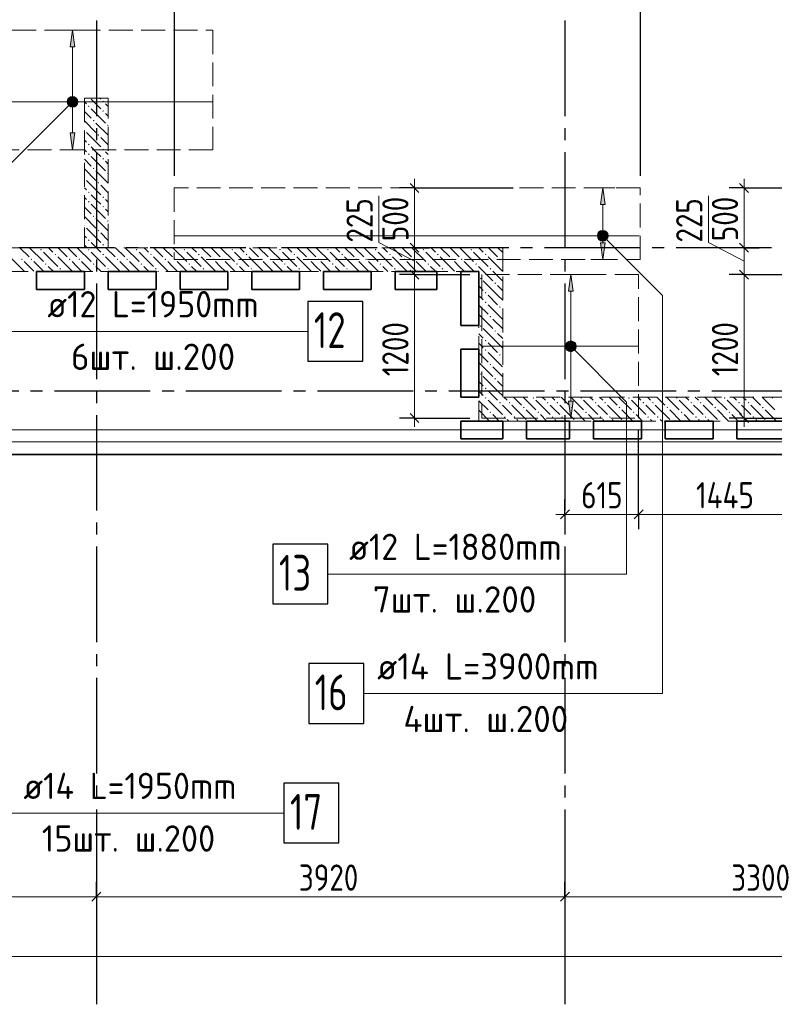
# Model space of a CAD drawing. Header units: millimetres. Extents: x 0 to 64958, y 0 to 42000.
# Tile 24 of 33: x 38119 to 44433, y 15270 to 23507. Entities that reach past the tile are written whole.
import ezdxf

# ---------------------------------------------------------------- set-up
doc = ezdxf.new("R2010")
doc.units = ezdxf.units.MM
doc.linetypes.add('______2', pattern=[270, 200, -70])
doc.linetypes.add('______5', pattern=[1100, 800, -100, 100, -100])
for name, color, linetype, lineweight in [('Standard', 7, 'Continuous', 25), ('ДОП Верх по Х', 7, 'Continuous', 25), ('Оси', 40, '______5', 18), ('Позиционная метка номер позиции', 7, 'Continuous', 13), ('Примечания', 7, 'Continuous', 25)]:
    doc.layers.add(name, color=color, linetype=linetype, lineweight=lineweight)
doc.layers.add('ЖБ Перекрытие верхний уровень', color=7, linetype='Continuous', lineweight=25, true_color=0xe0e0ff)
doc.layers.add('ЖБ Стена верхний уровень', color=7, linetype='Continuous', lineweight=25, true_color=0x006e00)
doc.styles.add('GOST 2.304-81', font='txt')
doc.styles.add('ISOCPEUR', font='txt')

msp = doc.modelspace()

# ---------------------------------------------------------------- hatches: boundary and pattern name
at = {"layer": 'ДОП Верх по Х', "linetype": 'Continuous', "lineweight": 13, "transparency": 33554687}
for points in [[(38580, 23280), (38560, 23420), (38540, 23280)], [(38522.5, 22820), (38597.5, 22820), (38592.2, 22838.8)], [(38522.5, 22820), (38592.2, 22838.8), (38527.7, 22838.8)], [(38527.7, 22801.2), (38597.5, 22820), (38522.5, 22820)], [(38527.7, 22838.8), (38592.2, 22838.8), (38578.7, 22852.3)], [(38527.7, 22838.8), (38578.7, 22852.3), (38541.2, 22852.3)], [(38527.7, 22801.2), (38592.2, 22801.2), (38597.5, 22820)], [(38541.2, 22852.3), (38578.7, 22852.3), (38560, 22857.5)], [(38541.2, 22787.7), (38592.2, 22801.2), (38527.7, 22801.2)], [(38541.2, 22787.7), (38578.7, 22787.7), (38592.2, 22801.2)], [(38578.7, 22787.7), (38541.2, 22787.7), (38560, 22782.5)], [(43017, 21960), (42997, 22100), (42977, 21960)], [(42959.5, 21700), (43034.5, 21700), (43029.2, 21718.8)], [(42959.5, 21700), (43029.2, 21718.8), (42964.7, 21718.8)], [(42964.7, 21681.2), (43034.5, 21700), (42959.5, 21700)], [(42964.7, 21718.8), (43029.2, 21718.8), (43015.7, 21732.3)], [(42964.7, 21718.8), (43015.7, 21732.3), (42978.2, 21732.3)], [(42964.7, 21681.2), (43029.2, 21681.2), (43034.5, 21700)], [(42978.2, 21667.7), (43029.2, 21681.2), (42964.7, 21681.2)], [(42978.2, 21732.3), (43015.7, 21732.3), (42997, 21737.5)], [(42978.2, 21667.7), (43015.7, 21667.7), (43029.2, 21681.2)], [(43015.7, 21667.7), (42978.2, 21667.7), (42997, 21662.5)], [(42750.3, 21235), (42730.3, 21375), (42710.3, 21235)], [(42692.8, 20775), (42767.8, 20775), (42762.6, 20793.8)], [(42692.8, 20775), (42762.6, 20793.8), (42698.1, 20793.8)], [(42698.1, 20756.2), (42767.8, 20775), (42692.8, 20775)], [(42698.1, 20793.8), (42762.6, 20793.8), (42749.1, 20807.3)], [(42698.1, 20793.8), (42749.1, 20807.3), (42711.5, 20807.3)], [(42698.1, 20756.2), (42762.6, 20756.2), (42767.8, 20775)], [(42711.5, 20807.3), (42749.1, 20807.3), (42730.3, 20812.5)], [(42711.5, 20742.7), (42762.6, 20756.2), (42698.1, 20756.2)], [(42711.5, 20742.7), (42749.1, 20742.7), (42762.6, 20756.2)], [(42749.1, 20742.7), (42711.5, 20742.7), (42730.3, 20737.5)]]:
    msp.add_hatch(color=7, dxfattribs=at).paths.add_polyline_path(points)
for points in [[(38580, 22560), (38560, 22420), (38540, 22560)], [(43017, 21640), (42997, 21500), (42977, 21640)], [(42750.3, 20315), (42730.3, 20175), (42710.3, 20315)]]:
    msp.add_hatch(color=7, dxfattribs=at).paths.add_polyline_path(points, flags=16)
at = {"layer": 'ЖБ Стена верхний уровень', "linetype": 'Continuous', "lineweight": 18, "transparency": 33554687}
for points in [[(38810.4, 22823.1), (38816.9, 22829.6), (38823.4, 22823.1), (38816.9, 22816.6)], [(38690.5, 22783.1), (38696.9, 22789.6), (38703.4, 22783.1), (38696.9, 22776.6)], [(38810.4, 22743.1), (38816.9, 22749.6), (38823.4, 22743.1), (38816.9, 22736.6)], [(38730.5, 22663.1), (38737, 22669.6), (38743.5, 22663.1), (38737, 22656.6)], [(38660, 22586.6), (38663.5, 22583.1), (38660, 22579.7)], [(38850.5, 22623.1), (38857, 22629.6), (38860, 22626.6), (38860, 22619.7), (38857, 22616.6)], [(38770.5, 22543.1), (38777, 22549.6), (38783.4, 22543.1), (38777, 22536.6)], [(38690.5, 22463.1), (38696.9, 22469.6), (38703.4, 22463.1), (38696.9, 22456.6)], [(38810.4, 22423.1), (38816.9, 22429.6), (38823.4, 22423.1), (38816.9, 22416.6)], [(38690.5, 22383.1), (38696.9, 22389.6), (38703.4, 22383.1), (38696.9, 22376.6)], [(38810.4, 22343.1), (38816.9, 22349.6), (38823.4, 22343.1), (38816.9, 22336.6)], [(38730.5, 22263.1), (38737, 22269.6), (38743.5, 22263.1), (38737, 22256.6)], [(38660, 22186.6), (38663.5, 22183.1), (38660, 22179.7)], [(38850.5, 22223.1), (38857, 22229.6), (38860, 22226.6), (38860, 22219.7), (38857, 22216.6)], [(38770.5, 22143.1), (38777, 22149.6), (38783.4, 22143.1), (38777, 22136.6)], [(38690.5, 22063.1), (38696.9, 22069.6), (38703.4, 22063.1), (38696.9, 22056.6)], [(38810.4, 22023.1), (38816.9, 22029.6), (38823.4, 22023.1), (38816.9, 22016.6)], [(38690.5, 21983.1), (38696.9, 21989.6), (38703.4, 21983.1), (38696.9, 21976.6)], [(38810.4, 21943.1), (38816.9, 21949.6), (38823.4, 21943.1), (38816.9, 21936.6)], [(38730.5, 21863.1), (38737, 21869.6), (38743.5, 21863.1), (38737, 21856.6)], [(38850.5, 21823.1), (38857, 21829.6), (38860, 21826.6), (38860, 21819.7), (38857, 21816.6)], [(38660, 21786.6), (38663.5, 21783.1), (38660, 21779.7)], [(38770.5, 21743.1), (38777, 21749.6), (38783.4, 21743.1), (38777, 21736.6)], [(38690.5, 21663.1), (38696.9, 21669.6), (38703.4, 21663.1), (38696.9, 21656.6)], [(38290.5, 21583.1), (38296.9, 21589.6), (38303.4, 21583.1), (38296.9, 21576.6)], [(38690.5, 21583.1), (38696.9, 21589.6), (38703.4, 21583.1), (38696.9, 21576.6)], [(38810.4, 21623.1), (38816.9, 21629.6), (38823.4, 21623.1), (38816.9, 21616.6)], [(39090.5, 21583.1), (39096.9, 21589.6), (39103.4, 21583.1), (39096.9, 21576.6)], [(39490.5, 21583.1), (39496.9, 21589.6), (39503.4, 21583.1), (39496.9, 21576.6)], [(39890.5, 21583.1), (39896.9, 21589.6), (39903.4, 21583.1), (39896.9, 21576.6)], [(40290.5, 21583.1), (40296.9, 21589.6), (40303.4, 21583.1), (40296.9, 21576.6)], [(40690.5, 21583.1), (40696.9, 21589.6), (40703.4, 21583.1), (40696.9, 21576.6)], [(41090.5, 21583.1), (41096.9, 21589.6), (41103.4, 21583.1), (41096.9, 21576.6)], [(41490.5, 21583.1), (41496.9, 21589.6), (41503.4, 21583.1), (41496.9, 21576.6)], [(41890.5, 21583.1), (41896.9, 21589.6), (41903.4, 21583.1), (41896.9, 21576.6)], [(38130.5, 21503.1), (38137, 21509.6), (38143.5, 21503.1), (38137, 21496.6)], [(38210.4, 21503.1), (38216.9, 21509.6), (38223.4, 21503.1), (38216.9, 21496.6)], [(38410.4, 21543.1), (38416.9, 21549.6), (38423.4, 21543.1), (38416.9, 21536.6)], [(38530.5, 21503.1), (38537, 21509.6), (38543.5, 21503.1), (38537, 21496.6)], [(38610.4, 21503.1), (38616.9, 21509.6), (38623.4, 21503.1), (38616.9, 21496.6)], [(38810.4, 21543.1), (38816.9, 21549.6), (38823.4, 21543.1), (38816.9, 21536.6)], [(38930.5, 21503.1), (38937, 21509.6), (38943.5, 21503.1), (38937, 21496.6)], [(39010.4, 21503.1), (39016.9, 21509.6), (39023.4, 21503.1), (39016.9, 21496.6)], [(39210.4, 21543.1), (39216.9, 21549.6), (39223.4, 21543.1), (39216.9, 21536.6)], [(39330.5, 21503.1), (39337, 21509.6), (39343.5, 21503.1), (39337, 21496.6)], [(39410.4, 21503.1), (39416.9, 21509.6), (39423.4, 21503.1), (39416.9, 21496.6)], [(39610.4, 21543.1), (39616.9, 21549.6), (39623.4, 21543.1), (39616.9, 21536.6)], [(39730.5, 21503.1), (39737, 21509.6), (39743.5, 21503.1), (39737, 21496.6)], [(39810.4, 21503.1), (39816.9, 21509.6), (39823.4, 21503.1), (39816.9, 21496.6)], [(40010.4, 21543.1), (40016.9, 21549.6), (40023.4, 21543.1), (40016.9, 21536.6)], [(40130.5, 21503.1), (40137, 21509.6), (40143.5, 21503.1), (40137, 21496.6)], [(40210.4, 21503.1), (40216.9, 21509.6), (40223.4, 21503.1), (40216.9, 21496.6)], [(40410.4, 21543.1), (40416.9, 21549.6), (40423.4, 21543.1), (40416.9, 21536.6)], [(40530.5, 21503.1), (40537, 21509.6), (40543.5, 21503.1), (40537, 21496.6)], [(40610.4, 21503.1), (40616.9, 21509.6), (40623.4, 21503.1), (40616.9, 21496.6)], [(40810.4, 21543.1), (40816.9, 21549.6), (40823.4, 21543.1), (40816.9, 21536.6)], [(40930.5, 21503.1), (40937, 21509.6), (40943.5, 21503.1), (40937, 21496.6)], [(41010.4, 21503.1), (41016.9, 21509.6), (41023.4, 21503.1), (41016.9, 21496.6)], [(41210.4, 21543.1), (41216.9, 21549.6), (41223.4, 21543.1), (41216.9, 21536.6)], [(41330.5, 21503.1), (41337, 21509.6), (41343.5, 21503.1), (41337, 21496.6)], [(41410.4, 21503.1), (41416.9, 21509.6), (41423.4, 21503.1), (41416.9, 21496.6)], [(41610.4, 21543.1), (41616.9, 21549.6), (41623.4, 21543.1), (41616.9, 21536.6)], [(41730.5, 21503.1), (41737, 21509.6), (41743.5, 21503.1), (41737, 21496.6)], [(41810.4, 21503.1), (41816.9, 21509.6), (41823.4, 21503.1), (41816.9, 21496.6)], [(42010.4, 21543.1), (42016.9, 21549.6), (42023.4, 21543.1), (42016.9, 21536.6)], [(42130.5, 21503.1), (42137, 21509.6), (42143.5, 21503.1), (42137, 21496.6)], [(38330.5, 21463.1), (38337, 21469.6), (38343.5, 21463.1), (38337, 21456.6)], [(38450.5, 21423.1), (38457, 21429.6), (38463.5, 21423.1), (38457, 21416.6)], [(38730.5, 21463.1), (38737, 21469.6), (38743.5, 21463.1), (38737, 21456.6)], [(38850.5, 21423.1), (38857, 21429.6), (38863.5, 21423.1), (38857, 21416.6)], [(39130.5, 21463.1), (39137, 21469.6), (39143.5, 21463.1), (39137, 21456.6)], [(39250.5, 21423.1), (39257, 21429.6), (39263.5, 21423.1), (39257, 21416.6)], [(39530.5, 21463.1), (39537, 21469.6), (39543.5, 21463.1), (39537, 21456.6)], [(39650.5, 21423.1), (39657, 21429.6), (39663.5, 21423.1), (39657, 21416.6)], [(39930.5, 21463.1), (39937, 21469.6), (39943.5, 21463.1), (39937, 21456.6)], [(40050.5, 21423.1), (40057, 21429.6), (40063.5, 21423.1), (40057, 21416.6)], [(40330.5, 21463.1), (40337, 21469.6), (40343.5, 21463.1), (40337, 21456.6)], [(40450.5, 21423.1), (40457, 21429.6), (40463.5, 21423.1), (40457, 21416.6)], [(40730.5, 21463.1), (40737, 21469.6), (40743.5, 21463.1), (40737, 21456.6)], [(40850.5, 21423.1), (40857, 21429.6), (40863.5, 21423.1), (40857, 21416.6)], [(41130.5, 21463.1), (41137, 21469.6), (41143.5, 21463.1), (41137, 21456.6)], [(41250.5, 21423.1), (41257, 21429.6), (41263.5, 21423.1), (41257, 21416.6)], [(41530.5, 21463.1), (41537, 21469.6), (41543.5, 21463.1), (41537, 21456.6)], [(41650.5, 21423.1), (41657, 21429.6), (41663.5, 21423.1), (41657, 21416.6)], [(41930.5, 21463.1), (41937, 21469.6), (41943.5, 21463.1), (41937, 21456.6)], [(42050.5, 21423.1), (42057, 21429.6), (42063.5, 21423.1), (42057, 21416.6)], [(41970.5, 21343.1), (41977, 21349.6), (41983.4, 21343.1), (41977, 21336.6)], [(42090.5, 21303.1), (42096.9, 21309.6), (42103.4, 21303.1), (42096.9, 21296.6)], [(42010.4, 21223.1), (42016.9, 21229.6), (42023.4, 21223.1), (42016.9, 21216.6)], [(42010.4, 21143.1), (42016.9, 21149.6), (42023.4, 21143.1), (42016.9, 21136.6)], [(42130.5, 21103.1), (42137, 21109.6), (42143.5, 21103.1), (42137, 21096.6)], [(42050.5, 21023.1), (42057, 21029.6), (42063.5, 21023.1), (42057, 21016.6)], [(41970.5, 20943.1), (41977, 20949.6), (41983.4, 20943.1), (41977, 20936.6)], [(42090.5, 20903.1), (42096.9, 20909.6), (42103.4, 20903.1), (42096.9, 20896.6)], [(42010.4, 20823.1), (42016.9, 20829.6), (42023.4, 20823.1), (42016.9, 20816.6)], [(42010.4, 20743.1), (42016.9, 20749.6), (42023.4, 20743.1), (42016.9, 20736.6)], [(42130.5, 20703.1), (42137, 20709.6), (42143.5, 20703.1), (42137, 20696.6)], [(42050.5, 20623.1), (42057, 20629.6), (42063.5, 20623.1), (42057, 20616.6)], [(41970.5, 20543.1), (41977, 20549.6), (41983.4, 20543.1), (41977, 20536.6)], [(42010.4, 20423.1), (42016.9, 20429.6), (42023.4, 20423.1), (42016.9, 20416.6)], [(42090.5, 20503.1), (42096.9, 20509.6), (42103.4, 20503.1), (42096.9, 20496.6)], [(42010.4, 20343.1), (42016.9, 20349.6), (42023.4, 20343.1), (42016.9, 20336.6)], [(42410.4, 20343.1), (42416.9, 20349.6), (42423.4, 20343.1), (42416.9, 20336.6)], [(42810.4, 20343.1), (42816.9, 20349.6), (42823.4, 20343.1), (42816.9, 20336.6)], [(43210.4, 20343.1), (43216.9, 20349.6), (43223.4, 20343.1), (43216.9, 20336.6)], [(43610.4, 20343.1), (43616.9, 20349.6), (43623.4, 20343.1), (43616.9, 20336.6)], [(44010.4, 20343.1), (44016.9, 20349.6), (44023.4, 20343.1), (44016.9, 20336.6)], [(44410.4, 20343.1), (44416.9, 20349.6), (44423.4, 20343.1), (44416.9, 20336.6)], [(42130.5, 20303.1), (42137, 20309.6), (42143.5, 20303.1), (42137, 20296.6)], [(42210.4, 20303.1), (42216.9, 20309.6), (42223.4, 20303.1), (42216.9, 20296.6)], [(42330.5, 20263.1), (42337, 20269.6), (42343.5, 20263.1), (42337, 20256.6)], [(42530.5, 20303.1), (42537, 20309.6), (42543.5, 20303.1), (42537, 20296.6)], [(42610.4, 20303.1), (42616.9, 20309.6), (42623.4, 20303.1), (42616.9, 20296.6)], [(42730.5, 20263.1), (42737, 20269.6), (42743.5, 20263.1), (42737, 20256.6)], [(42930.5, 20303.1), (42937, 20309.6), (42943.5, 20303.1), (42937, 20296.6)], [(43010.4, 20303.1), (43016.9, 20309.6), (43023.4, 20303.1), (43016.9, 20296.6)], [(43130.5, 20263.1), (43137, 20269.6), (43143.5, 20263.1), (43137, 20256.6)], [(43330.5, 20303.1), (43337, 20309.6), (43343.5, 20303.1), (43337, 20296.6)], [(43410.4, 20303.1), (43416.9, 20309.6), (43423.4, 20303.1), (43416.9, 20296.6)], [(43530.5, 20263.1), (43537, 20269.6), (43543.5, 20263.1), (43537, 20256.6)], [(43730.5, 20303.1), (43737, 20309.6), (43743.5, 20303.1), (43737, 20296.6)], [(43810.4, 20303.1), (43816.9, 20309.6), (43823.4, 20303.1), (43816.9, 20296.6)], [(43930.5, 20263.1), (43937, 20269.6), (43943.5, 20263.1), (43937, 20256.6)], [(44130.5, 20303.1), (44137, 20309.6), (44143.5, 20303.1), (44137, 20296.6)], [(44210.4, 20303.1), (44216.9, 20309.6), (44223.4, 20303.1), (44216.9, 20296.6)], [(44330.5, 20263.1), (44337, 20269.6), (44343.5, 20263.1), (44337, 20256.6)], [(42050.5, 20223.1), (42057, 20229.6), (42063.5, 20223.1), (42057, 20216.6)], [(42170.5, 20183.1), (42177, 20189.6), (42183.4, 20183.1), (42177, 20176.6)], [(42250.5, 20183.1), (42257, 20189.6), (42263.5, 20183.1), (42257, 20176.6)], [(42450.5, 20223.1), (42457, 20229.6), (42463.5, 20223.1), (42457, 20216.6)], [(42570.5, 20183.1), (42577, 20189.6), (42583.4, 20183.1), (42577, 20176.6)], [(42650.5, 20183.1), (42657, 20189.6), (42663.5, 20183.1), (42657, 20176.6)], [(42850.5, 20223.1), (42857, 20229.6), (42863.5, 20223.1), (42857, 20216.6)], [(42970.5, 20183.1), (42977, 20189.6), (42983.4, 20183.1), (42977, 20176.6)], [(43050.5, 20183.1), (43057, 20189.6), (43063.5, 20183.1), (43057, 20176.6)], [(43250.5, 20223.1), (43257, 20229.6), (43263.5, 20223.1), (43257, 20216.6)], [(43370.5, 20183.1), (43377, 20189.6), (43383.4, 20183.1), (43377, 20176.6)], [(43450.5, 20183.1), (43457, 20189.6), (43463.5, 20183.1), (43457, 20176.6)], [(43650.5, 20223.1), (43657, 20229.6), (43663.5, 20223.1), (43657, 20216.6)], [(43770.5, 20183.1), (43777, 20189.6), (43783.4, 20183.1), (43777, 20176.6)], [(43850.5, 20183.1), (43857, 20189.6), (43863.5, 20183.1), (43857, 20176.6)], [(44050.5, 20223.1), (44057, 20229.6), (44063.5, 20223.1), (44057, 20216.6)], [(44170.5, 20183.1), (44177, 20189.6), (44183.4, 20183.1), (44177, 20176.6)], [(44250.5, 20183.1), (44257, 20189.6), (44263.5, 20183.1), (44257, 20176.6)]]:
    msp.add_hatch(color=7, dxfattribs=at).paths.add_polyline_path(points, flags=16)
at = {"layer": 'Позиционная метка номер позиции', "linetype": 'Continuous', "lineweight": 13, "transparency": 33554687}
for points in [[(38591.8, 22788.2), (38528.2, 22851.8), (38516.7, 22831.5)], [(38591.8, 22788.2), (38516.7, 22831.5), (38571.4, 22776.7)], [(38571.4, 22776.7), (38516.7, 22831.5), (38516.7, 22808.5)], [(38603.3, 22808.5), (38548.5, 22863.3), (38528.2, 22851.8)], [(38603.3, 22808.5), (38528.2, 22851.8), (38591.8, 22788.2)], [(38603.3, 22831.5), (38571.4, 22863.3), (38548.5, 22863.3)], [(38603.3, 22831.5), (38548.5, 22863.3), (38603.3, 22808.5)], [(38571.4, 22863.3), (38603.3, 22831.5), (38591.8, 22851.8)], [(38571.4, 22776.7), (38516.7, 22808.5), (38548.5, 22776.7)], [(38548.5, 22776.7), (38516.7, 22808.5), (38528.2, 22788.2)], [(42953.7, 21711.5), (42985.5, 21743.3), (42965.2, 21731.8)], [(42985.5, 21743.3), (42953.7, 21711.5), (42953.7, 21688.5)], [(42985.5, 21743.3), (42953.7, 21688.5), (43008.4, 21743.3)], [(43008.4, 21743.3), (42953.7, 21688.5), (42965.2, 21668.2)], [(43008.4, 21743.3), (42965.2, 21668.2), (43028.8, 21731.8)], [(43028.8, 21731.8), (42965.2, 21668.2), (42985.5, 21656.7)], [(43028.8, 21731.8), (42985.5, 21656.7), (43040.3, 21711.5)], [(43040.3, 21711.5), (42985.5, 21656.7), (43008.4, 21656.7)], [(43040.3, 21711.5), (43008.4, 21656.7), (43040.3, 21688.5)], [(43040.3, 21688.5), (43008.4, 21656.7), (43028.8, 21668.2)], [(42687, 20786.5), (42718.8, 20818.3), (42698.5, 20806.8)], [(42718.8, 20818.3), (42687, 20786.5), (42687, 20763.5)], [(42718.8, 20818.3), (42687, 20763.5), (42741.8, 20818.3)], [(42741.8, 20818.3), (42687, 20763.5), (42698.5, 20743.2)], [(42741.8, 20818.3), (42698.5, 20743.2), (42762.1, 20806.8)], [(42762.1, 20806.8), (42698.5, 20743.2), (42718.8, 20731.7)], [(42762.1, 20806.8), (42718.8, 20731.7), (42773.6, 20786.5)], [(42773.6, 20786.5), (42718.8, 20731.7), (42741.8, 20731.7)], [(42773.6, 20786.5), (42741.8, 20731.7), (42773.6, 20763.5)], [(42773.6, 20763.5), (42741.8, 20731.7), (42762.1, 20743.2)]]:
    msp.add_hatch(color=7, dxfattribs=at).paths.add_polyline_path(points)

# ---------------------------------------------------------------- linework, layer by layer
at = {"layer": 'Standard', "color": 251, "linetype": 'Continuous', "lineweight": -3, "true_color": 0x656565, "transparency": 33554687}
for p, q in [((39410, 23804), (39410, 22200)), ((43310, 23804), (43310, 22200)), ((41421.8, 22100), (41296.8, 22100)), ((41421.8, 22100), (41546.8, 22100)), ((41421.8, 22100), (42247, 22100)), ((44179.8, 22100), (44054.8, 22100)), ((44179.8, 22100), (44304.8, 22100)), ((44179.8, 22100), (45005, 22100)), ((41421.8, 21600), (41296.8, 21600)), ((41421.8, 21600), (41546.8, 21600)), ((41421.8, 21600), (41421.8, 21600)), ((44179.8, 21600), (44054.8, 21600)), ((44179.8, 21600), (44304.8, 21600)), ((44179.8, 21600), (44179.8, 21600)), ((41421.8, 21375), (41296.8, 21375)), ((41421.8, 21375), (41546.8, 21375)), ((41421.8, 21375), (41885, 21375)), ((44179.8, 21375), (44054.8, 21375)), ((44179.8, 21375), (44304.8, 21375)), ((44179.8, 21375), (44643, 21375)), ((41421.8, 20175), (41296.8, 20175)), ((41421.8, 20175), (41546.8, 20175)), ((41421.8, 20175), (41885, 20175)), ((44179.8, 20175), (44054.8, 20175)), ((44179.8, 20175), (44304.8, 20175)), ((44179.8, 20175), (44643, 20175)), ((42680, 19369), (42680, 19494)), ((43297, 19369), (43297, 19494)), ((42680, 19369), (42680, 19244)), ((42680, 19369), (42680, 19369)), ((43297, 19369), (43297, 19244)), ((38760, 16170), (38760, 16295)), ((42680, 16170), (42680, 16295)), ((38760, 16170), (38760, 16045)), ((38760, 16170), (38760, 15717.8)), ((42680, 16170), (42680, 16045)), ((42680, 16170), (42680, 15717.8))]:
    msp.add_line(p, q, dxfattribs=at)
at = {"layer": 'Standard', "color": 7, "linetype": 'Continuous', "lineweight": 13, "transparency": 33554687}
for p, q in [((41421.8, 22100), (41421.8, 22175)), ((44179.8, 22100), (44179.8, 22175)), ((41421.8, 21600), (41421.8, 22100)), ((44179.8, 21600), (44179.8, 22100)), ((41123, 21643.1), (41123, 22034)), ((43881, 21643.1), (43881, 22034)), ((41421.8, 21487.5), (41123, 21643.1)), ((41421.8, 21375), (41421.8, 21600)), ((44179.8, 21487.5), (43881, 21643.1)), ((44179.8, 21375), (44179.8, 21600)), ((41421.8, 20175), (41421.8, 20100)), ((44179.8, 20175), (44179.8, 20100)), ((42680, 19369), (42605, 19369)), ((43297, 19369), (42680, 19369)), ((44743, 19369), (43297, 19369)), ((34840, 16170), (38760, 16170)), ((38760, 16170), (42680, 16170)), ((42680, 16170), (45980, 16170)), ((49280, 15670), (7200, 15670))]:
    msp.add_line(p, q, dxfattribs=at)
at = {"layer": 'Standard', "color": 7, "linetype": 'Continuous', "lineweight": 25, "transparency": 33554687}
for p, q in [((41459.3, 22062.5), (41384.3, 22137.5)), ((44217.3, 22062.5), (44142.3, 22137.5)), ((41459.3, 21562.5), (41384.3, 21637.5)), ((44217.3, 21562.5), (44142.3, 21637.5)), ((41459.3, 21337.5), (41384.3, 21412.5)), ((44217.3, 21337.5), (44142.3, 21412.5)), ((41459.3, 20137.5), (41384.3, 20212.5)), ((44217.3, 20137.5), (44142.3, 20212.5)), ((42717.5, 19406.5), (42642.5, 19331.5)), ((43334.5, 19406.5), (43259.5, 19331.5)), ((38722.5, 16132.5), (38797.5, 16207.5)), ((42642.5, 16132.5), (42717.5, 16207.5))]:
    msp.add_line(p, q, dxfattribs=at)
at = {"layer": 'Standard', "color": 254, "linetype": 'Continuous', "lineweight": 18, "true_color": 0xc4c4ff, "transparency": 33554687}
for points in [[(6931, 19975), (49549, 19975), (49549, 34600), (6931, 34600), (6931, 19975)], [(7031, 20075), (49449, 20075), (49449, 34500), (7031, 34500), (7031, 20075)]]:
    msp.add_lwpolyline(points, dxfattribs=at)
at = {"layer": 'Standard', "color": 7, "linetype": 'Continuous', "lineweight": 13, "transparency": 33554687}
for points in [[(41421.8, 20175), (41421.8, 20461.5), (41421.8, 20461.5), (41421.8, 21375)], [(44179.8, 20175), (44179.8, 20470), (44179.8, 20470), (44179.8, 21375)]]:
    msp.add_lwpolyline(points, dxfattribs=at)
at = {"layer": 'Standard', "color": 251, "linetype": 'Continuous', "lineweight": -3, "true_color": 0x656565, "transparency": 33554687}
msp.add_lwpolyline([(43297, 19369), (43297, 19386), (43297, 19386), (43297, 20075)], dxfattribs=at)
at = {"layer": 'ДОП Верх по Х', "color": 251, "linetype": 'Continuous', "lineweight": 13, "true_color": 0x494949, "transparency": 33554687}
for p, q in [((38560, 23420), (38460, 23420)), ((38560, 23420), (38540, 23280)), ((38580, 23280), (38560, 23420)), ((38560, 23420), (38660, 23420)), ((38560, 23420), (38560, 23420)), ((38540, 23280), (38580, 23280)), ((38560, 22850), (38560, 23280)), ((38522.5, 22820), (38522.5, 22820)), ((38597.5, 22820), (38597.5, 22820)), ((38560, 22560), (38560, 22790)), ((38560, 22420), (38540, 22560)), ((38540, 22560), (38580, 22560)), ((38580, 22560), (38560, 22420)), ((38560, 22420), (38460, 22420)), ((38560, 22420), (38660, 22420)), ((38560, 22420), (38560, 22420)), ((42997, 22100), (42897, 22100)), ((42997, 22100), (42977, 21960)), ((43017, 21960), (42997, 22100)), ((42997, 22100), (43097, 22100)), ((42997, 22100), (42997, 22100)), ((42977, 21960), (43017, 21960)), ((42997, 21730), (42997, 21960)), ((42959.5, 21700), (42959.5, 21700)), ((42997, 21640), (42997, 21670)), ((43034.5, 21700), (43034.5, 21700)), ((42997, 21500), (42977, 21640)), ((42977, 21640), (43017, 21640)), ((43017, 21640), (42997, 21500)), ((42997, 21500), (42897, 21500)), ((42997, 21500), (43097, 21500)), ((42997, 21500), (42997, 21500)), ((42730.3, 21375), (42630.3, 21375)), ((42730.3, 21375), (42710.3, 21235)), ((42750.3, 21235), (42730.3, 21375)), ((42730.3, 21375), (42830.3, 21375)), ((42730.3, 21375), (42730.3, 21375)), ((42710.3, 21235), (42750.3, 21235)), ((42730.3, 20805), (42730.3, 21235)), ((42692.8, 20775), (42692.8, 20775)), ((42767.8, 20775), (42767.8, 20775)), ((42730.3, 20315), (42730.3, 20745)), ((42730.3, 20175), (42710.3, 20315)), ((42710.3, 20315), (42750.3, 20315)), ((42750.3, 20315), (42730.3, 20175)), ((42730.3, 20175), (42630.3, 20175)), ((42730.3, 20175), (42830.3, 20175)), ((42730.3, 20175), (42730.3, 20175))]:
    msp.add_line(p, q, dxfattribs=at)
at = {"layer": 'ДОП Верх по Х', "color": 7, "linetype": 'Continuous', "lineweight": 18, "transparency": 33554687}
for p, q in [((37791, 22820), (39729, 22820)), ((39417, 21700), (43303, 21700)), ((43291, 20775), (41991, 20775))]:
    msp.add_line(p, q, dxfattribs=at)
at = {"layer": 'ДОП Верх по Х', "color": 7, "linetype": 'Continuous', "lineweight": 13, "transparency": 33554687}
for p, q in [((38329.7, 20900), (40371.7, 20900)), ((40855, 18870), (42897, 18870)), ((41089, 17870), (43197, 17870)), ((38129.7, 16870), (40193.7, 16870))]:
    msp.add_line(p, q, dxfattribs=at)
at = {"layer": 'ДОП Верх по Х', "color": 7, "linetype": 'Continuous', "lineweight": 25, "transparency": 33554687}
for points in [[(40529.7, 20650), (40989.7, 20650), (40989.7, 21150), (40529.7, 21150), (40529.7, 20650)], [(40237, 18620), (40697, 18620), (40697, 19120), (40237, 19120), (40237, 18620)], [(40537, 17620), (40997, 17620), (40997, 18120), (40537, 18120), (40537, 17620)], [(40329.7, 16620), (40789.7, 16620), (40789.7, 17120), (40329.7, 17120), (40329.7, 16620)]]:
    msp.add_lwpolyline(points, dxfattribs=at)
at = {"layer": 'ДОП Верх по Х', "color": 251, "linetype": 'Continuous', "lineweight": 13, "true_color": 0x494949, "transparency": 33554687}
for centre in [(38560, 22820), (42997, 21700), (42730.3, 20775)]:
    msp.add_circle(centre, 37.5, dxfattribs=at)
at = {"layer": 'ЖБ Перекрытие верхний уровень', "color": 7, "linetype": 'Continuous', "lineweight": 35, "transparency": 33554687}
for p, q in [((38260, 21250), (38260, 21400)), ((38260, 21400), (38660, 21400)), ((38660, 21400), (38660, 21250)), ((38860, 21250), (38860, 21400)), ((38860, 21400), (39260, 21400)), ((39260, 21400), (39260, 21250)), ((39460, 21250), (39460, 21400)), ((39460, 21400), (39860, 21400)), ((39860, 21400), (39860, 21250)), ((40060, 21250), (40060, 21400)), ((40060, 21400), (40460, 21400)), ((40460, 21400), (40460, 21250)), ((40660, 21250), (40660, 21400)), ((40660, 21400), (41060, 21400)), ((41060, 21400), (41060, 21250)), ((41260, 21250), (41260, 21400)), ((41260, 21400), (41610, 21400)), ((41610, 21400), (41610, 21250)), ((41810, 20950), (41810, 21400)), ((41810, 21400), (41960, 21400)), ((41960, 21400), (41960, 20950)), ((38660, 21250), (38260, 21250)), ((39260, 21250), (38860, 21250)), ((39860, 21250), (39460, 21250)), ((40460, 21250), (40060, 21250)), ((41060, 21250), (40660, 21250)), ((41610, 21250), (41260, 21250)), ((41960, 20950), (41810, 20950)), ((41810, 20350), (41810, 20750)), ((41810, 20750), (41960, 20750)), ((41960, 20750), (41960, 20350)), ((41960, 20350), (41810, 20350)), ((41810, 20000), (41810, 20150)), ((41810, 20150), (42160, 20150)), ((42160, 20150), (42160, 20000)), ((42360, 20000), (42360, 20150)), ((42360, 20150), (42720, 20150)), ((42720, 20150), (42720, 20000)), ((42920, 20000), (42920, 20150)), ((42920, 20150), (43320, 20150)), ((43320, 20150), (43320, 20000)), ((43520, 20000), (43520, 20150)), ((43520, 20150), (43920, 20150)), ((43920, 20150), (43920, 20000)), ((44120, 20000), (44120, 20150)), ((44120, 20150), (44520, 20150)), ((42160, 20000), (41810, 20000)), ((42720, 20000), (42360, 20000)), ((43320, 20000), (42920, 20000)), ((43920, 20000), (43520, 20000)), ((44520, 20000), (44120, 20000)), ((28240, 19870), (49710, 19870))]:
    msp.add_line(p, q, dxfattribs=at)
at = {"layer": 'ЖБ Стена верхний уровень', "color": 251, "linetype": '______2', "lineweight": 13, "true_color": 0x656565, "transparency": 33554687}
for p, q in [((38860, 22850), (38660, 22850)), ((38660, 22850), (38660, 21600)), ((38860, 21600), (38860, 22850)), ((38660, 21600), (35560, 21600)), ((42160, 21600), (38860, 21600)), ((42160, 21400), (42160, 21600)), ((35560, 21400), (41960, 21400)), ((41960, 21400), (41960, 20150)), ((42160, 20350), (42160, 21400)), ((45880, 20350), (42160, 20350)), ((41960, 20150), (42160, 20150)), ((42160, 20150), (46080, 20150))]:
    msp.add_line(p, q, dxfattribs=at)
at = {"layer": 'ЖБ Стена верхний уровень', "color": 9, "linetype": 'Continuous', "lineweight": 18, "true_color": 0xc7c7c7, "transparency": 33554687}
for p, q in [((38660, 22820.1), (38677, 22803.1)), ((38757, 22803.1), (38716.9, 22843.1)), ((38790.1, 22850), (38796.9, 22843.1)), ((38660, 22740.1), (38716.9, 22683.1)), ((38716.9, 22763.1), (38837, 22643.1)), ((38796.9, 22763.1), (38757, 22803.1)), ((38837, 22803.1), (38860, 22780.1)), ((38660, 22660.1), (38757, 22563.1)), ((38837, 22723.1), (38860, 22700.1)), ((38757, 22643.1), (38860, 22540.1)), ((38660, 22500.1), (38677, 22483.1)), ((38677, 22563.1), (38796.9, 22443.1)), ((38860, 22460.1), (38796.9, 22523.1)), ((38660, 22420.1), (38677, 22403.1)), ((38757, 22403.1), (38716.9, 22443.1)), ((38660, 22340.1), (38716.9, 22283.1)), ((38716.9, 22363.1), (38837, 22243.1)), ((38796.9, 22363.1), (38757, 22403.1)), ((38837, 22403.1), (38860, 22380.1)), ((38660, 22260.1), (38757, 22163.1)), ((38757, 22243.1), (38860, 22140.1)), ((38837, 22323.1), (38860, 22300.1)), ((38677, 22163.1), (38796.9, 22043.1)), ((38660, 22100.1), (38677, 22083.1)), ((38860, 22060.1), (38796.9, 22123.1)), ((38660, 22020.1), (38677, 22003.1)), ((38757, 22003.1), (38716.9, 22043.1)), ((38796.9, 21963.1), (38757, 22003.1)), ((38837, 22003.1), (38860, 21980.1)), ((38660, 21940.1), (38716.9, 21883.1)), ((38716.9, 21963.1), (38837, 21843.1)), ((38837, 21923.1), (38860, 21900.1)), ((38660, 21860.1), (38757, 21763.1)), ((38757, 21843.1), (38860, 21740.1)), ((38677, 21763.1), (38796.9, 21643.1)), ((38660, 21700.1), (38677, 21683.1)), ((38860, 21660.1), (38796.9, 21723.1)), ((38120.1, 21600), (38196.9, 21523.1)), ((38200.1, 21600), (38316.9, 21483.1)), ((38396.9, 21563.1), (38360.1, 21600)), ((38440.1, 21600), (38516.9, 21523.1)), ((38520.1, 21600), (38596.9, 21523.1)), ((38600.1, 21600), (38716.9, 21483.1)), ((38660, 21620.1), (38677, 21603.1)), ((38757, 21603.1), (38716.9, 21643.1)), ((38760.1, 21600), (38757, 21603.1)), ((38796.9, 21563.1), (38760.1, 21600)), ((38837, 21603.1), (38840.1, 21600)), ((38840.1, 21600), (38916.9, 21523.1)), ((38920.1, 21600), (38996.9, 21523.1)), ((39000.1, 21600), (39116.9, 21483.1)), ((39196.9, 21563.1), (39160.1, 21600)), ((39240.1, 21600), (39316.9, 21523.1)), ((39320.1, 21600), (39396.9, 21523.1)), ((39400.1, 21600), (39516.9, 21483.1)), ((39596.9, 21563.1), (39560.1, 21600)), ((39640.1, 21600), (39716.9, 21523.1)), ((39720.1, 21600), (39796.9, 21523.1)), ((39800.1, 21600), (39916.9, 21483.1)), ((39996.9, 21563.1), (39960.1, 21600)), ((40040.1, 21600), (40116.9, 21523.1)), ((40120.1, 21600), (40196.9, 21523.1)), ((40200.1, 21600), (40316.9, 21483.1)), ((40396.9, 21563.1), (40360.1, 21600)), ((40440.1, 21600), (40516.9, 21523.1)), ((40520.1, 21600), (40596.9, 21523.1)), ((40600.1, 21600), (40716.9, 21483.1)), ((40796.9, 21563.1), (40760.1, 21600)), ((40840.1, 21600), (40916.9, 21523.1)), ((40920.1, 21600), (40996.9, 21523.1)), ((41000.1, 21600), (41116.9, 21483.1)), ((41196.9, 21563.1), (41160.1, 21600)), ((41240.1, 21600), (41316.9, 21523.1)), ((41320.1, 21600), (41396.9, 21523.1)), ((41400.1, 21600), (41516.9, 21483.1)), ((41596.9, 21563.1), (41560.1, 21600)), ((41640.1, 21600), (41716.9, 21523.1)), ((41720.1, 21600), (41796.9, 21523.1)), ((41800.1, 21600), (41916.9, 21483.1)), ((41996.9, 21563.1), (41960.1, 21600)), ((42040.1, 21600), (42116.9, 21523.1)), ((42120.1, 21600), (42160, 21560.1)), ((38037, 21523.1), (38157, 21403.1)), ((38316.9, 21563.1), (38437, 21443.1)), ((38437, 21523.1), (38557, 21403.1)), ((38716.9, 21563.1), (38837, 21443.1)), ((38837, 21523.1), (38957, 21403.1)), ((39116.9, 21563.1), (39237, 21443.1)), ((39237, 21523.1), (39357, 21403.1)), ((39516.9, 21563.1), (39637, 21443.1)), ((39637, 21523.1), (39757, 21403.1)), ((39916.9, 21563.1), (40037, 21443.1)), ((40037, 21523.1), (40157, 21403.1)), ((40316.9, 21563.1), (40437, 21443.1)), ((40437, 21523.1), (40557, 21403.1)), ((40716.9, 21563.1), (40837, 21443.1)), ((40837, 21523.1), (40957, 21403.1)), ((41116.9, 21563.1), (41237, 21443.1)), ((41237, 21523.1), (41357, 21403.1)), ((41516.9, 21563.1), (41637, 21443.1)), ((41637, 21523.1), (41757, 21403.1)), ((41916.9, 21563.1), (42037, 21443.1)), ((42037, 21523.1), (42157, 21403.1)), ((38196.9, 21443.1), (38157, 21483.1)), ((38237, 21403.1), (38196.9, 21443.1)), ((38237, 21483.1), (38320.1, 21400)), ((38357, 21443.1), (38400.1, 21400)), ((38596.9, 21443.1), (38557, 21483.1)), ((38637, 21403.1), (38596.9, 21443.1)), ((38637, 21483.1), (38720.1, 21400)), ((38757, 21443.1), (38800.1, 21400)), ((38996.9, 21443.1), (38957, 21483.1)), ((39037, 21403.1), (38996.9, 21443.1)), ((39037, 21483.1), (39120.1, 21400)), ((39157, 21443.1), (39200.1, 21400)), ((39396.9, 21443.1), (39357, 21483.1)), ((39437, 21403.1), (39396.9, 21443.1)), ((39437, 21483.1), (39520.1, 21400)), ((39557, 21443.1), (39600.1, 21400)), ((39796.9, 21443.1), (39757, 21483.1)), ((39837, 21403.1), (39796.9, 21443.1)), ((39837, 21483.1), (39920.1, 21400)), ((39957, 21443.1), (40000.1, 21400)), ((40196.9, 21443.1), (40157, 21483.1)), ((40237, 21403.1), (40196.9, 21443.1)), ((40237, 21483.1), (40320.1, 21400)), ((40357, 21443.1), (40400.1, 21400)), ((40596.9, 21443.1), (40557, 21483.1)), ((40637, 21403.1), (40596.9, 21443.1)), ((40637, 21483.1), (40720.1, 21400)), ((40757, 21443.1), (40800.1, 21400)), ((40996.9, 21443.1), (40957, 21483.1)), ((41037, 21403.1), (40996.9, 21443.1)), ((41037, 21483.1), (41120.1, 21400)), ((41157, 21443.1), (41200.1, 21400)), ((41396.9, 21443.1), (41357, 21483.1)), ((41437, 21403.1), (41396.9, 21443.1)), ((41437, 21483.1), (41520.1, 21400)), ((41557, 21443.1), (41600.1, 21400)), ((41796.9, 21443.1), (41757, 21483.1)), ((41837, 21403.1), (41796.9, 21443.1)), ((41837, 21483.1), (41920.1, 21400)), ((41957, 21443.1), (42000.1, 21400)), ((42160, 21480.1), (42157, 21483.1)), ((38480.1, 21400), (38477, 21403.1)), ((38880.1, 21400), (38877, 21403.1)), ((39280.1, 21400), (39277, 21403.1)), ((39680.1, 21400), (39677, 21403.1)), ((40080.1, 21400), (40077, 21403.1)), ((40480.1, 21400), (40477, 21403.1)), ((40880.1, 21400), (40877, 21403.1)), ((41280.1, 21400), (41277, 21403.1)), ((41680.1, 21400), (41677, 21403.1)), ((42000.1, 21400), (42077, 21323.1)), ((42080.1, 21400), (42077, 21403.1)), ((42160, 21320.1), (42080.1, 21400)), ((41960, 21280.1), (41996.9, 21243.1)), ((42116.9, 21203.1), (41996.9, 21323.1)), ((42116.9, 21283.1), (42160, 21240.1)), ((41996.9, 21163.1), (41960, 21200.1)), ((42037, 21203.1), (42116.9, 21123.1)), ((42116.9, 21203.1), (42160, 21160.1)), ((41960, 21120.1), (42037, 21043.1)), ((42037, 21123.1), (42157, 21003.1)), ((41960, 21040.1), (42077, 20923.1)), ((42160, 21080.1), (42157, 21083.1)), ((42160, 20920.1), (42077, 21003.1)), ((41960, 20880.1), (41996.9, 20843.1)), ((42116.9, 20803.1), (41996.9, 20923.1)), ((42116.9, 20883.1), (42160, 20840.1)), ((41996.9, 20763.1), (41960, 20800.1)), ((42037, 20803.1), (42116.9, 20723.1)), ((42116.9, 20803.1), (42160, 20760.1)), ((41960, 20720.1), (42037, 20643.1)), ((42037, 20723.1), (42157, 20603.1)), ((42160, 20680.1), (42157, 20683.1)), ((41960, 20640.1), (42077, 20523.1)), ((42160, 20520.1), (42077, 20603.1)), ((42116.9, 20403.1), (41996.9, 20523.1)), ((41960, 20480.1), (41996.9, 20443.1)), ((42116.9, 20483.1), (42160, 20440.1)), ((41996.9, 20363.1), (41960, 20400.1)), ((42037, 20403.1), (42116.9, 20323.1)), ((42116.9, 20403.1), (42160, 20360.1)), ((42170.1, 20350), (42196.9, 20323.1)), ((42250.1, 20350), (42316.9, 20283.1)), ((42330.1, 20350), (42437, 20243.1)), ((42490.1, 20350), (42516.9, 20323.1)), ((42570.1, 20350), (42596.9, 20323.1)), ((42650.1, 20350), (42716.9, 20283.1)), ((42730.1, 20350), (42837, 20243.1)), ((42890.1, 20350), (42916.9, 20323.1)), ((42970.1, 20350), (42996.9, 20323.1)), ((43050.1, 20350), (43116.9, 20283.1)), ((43130.1, 20350), (43237, 20243.1)), ((43290.1, 20350), (43316.9, 20323.1)), ((43370.1, 20350), (43396.9, 20323.1)), ((43450.1, 20350), (43516.9, 20283.1)), ((43530.1, 20350), (43637, 20243.1)), ((43690.1, 20350), (43716.9, 20323.1)), ((43770.1, 20350), (43796.9, 20323.1)), ((43850.1, 20350), (43916.9, 20283.1)), ((43930.1, 20350), (44037, 20243.1)), ((44090.1, 20350), (44116.9, 20323.1)), ((44170.1, 20350), (44196.9, 20323.1)), ((44250.1, 20350), (44316.9, 20283.1)), ((44330.1, 20350), (44437, 20243.1)), ((41960, 20320.1), (42037, 20243.1)), ((42037, 20323.1), (42157, 20203.1)), ((42160, 20280.1), (42157, 20283.1)), ((42196.9, 20243.1), (42160, 20280.1)), ((42237, 20283.1), (42357, 20163.1)), ((42437, 20323.1), (42557, 20203.1)), ((42596.9, 20243.1), (42557, 20283.1)), ((42637, 20283.1), (42757, 20163.1)), ((42837, 20323.1), (42957, 20203.1)), ((42996.9, 20243.1), (42957, 20283.1)), ((43037, 20283.1), (43157, 20163.1)), ((43237, 20323.1), (43357, 20203.1)), ((43396.9, 20243.1), (43357, 20283.1)), ((43437, 20283.1), (43557, 20163.1)), ((43637, 20323.1), (43757, 20203.1)), ((43796.9, 20243.1), (43757, 20283.1)), ((43837, 20283.1), (43957, 20163.1)), ((44037, 20323.1), (44157, 20203.1)), ((44196.9, 20243.1), (44157, 20283.1)), ((44237, 20283.1), (44357, 20163.1)), ((41960, 20240.1), (42050.1, 20150)), ((42130.1, 20150), (42077, 20203.1)), ((42237, 20203.1), (42196.9, 20243.1)), ((42357, 20243.1), (42450.1, 20150)), ((42530.1, 20150), (42477, 20203.1)), ((42637, 20203.1), (42596.9, 20243.1)), ((42757, 20243.1), (42850.1, 20150)), ((42930.1, 20150), (42877, 20203.1)), ((43037, 20203.1), (42996.9, 20243.1)), ((43157, 20243.1), (43250.1, 20150)), ((43330.1, 20150), (43277, 20203.1)), ((43437, 20203.1), (43396.9, 20243.1)), ((43557, 20243.1), (43650.1, 20150)), ((43730.1, 20150), (43677, 20203.1)), ((43837, 20203.1), (43796.9, 20243.1)), ((43957, 20243.1), (44050.1, 20150)), ((44130.1, 20150), (44077, 20203.1)), ((44237, 20203.1), (44196.9, 20243.1)), ((44357, 20243.1), (44450.1, 20150)), ((42196.9, 20163.1), (42210.1, 20150)), ((42277, 20163.1), (42290.1, 20150)), ((42596.9, 20163.1), (42610.1, 20150)), ((42677, 20163.1), (42690.1, 20150)), ((42996.9, 20163.1), (43010.1, 20150)), ((43077, 20163.1), (43090.1, 20150)), ((43396.9, 20163.1), (43410.1, 20150)), ((43477, 20163.1), (43490.1, 20150)), ((43796.9, 20163.1), (43810.1, 20150)), ((43877, 20163.1), (43890.1, 20150)), ((44196.9, 20163.1), (44210.1, 20150)), ((44277, 20163.1), (44290.1, 20150))]:
    msp.add_line(p, q, dxfattribs=at)
at = {"layer": 'Оси', "color": 8, "linetype": '______5', "lineweight": -3, "transparency": 33554687}
for p, q in [((38760, 38900), (38760, 15270)), ((42680, 38900), (42680, 15270)), ((49910, 21600), (4600, 21600)), ((50210, 20400), (4600, 20400))]:
    msp.add_line(p, q, dxfattribs=at)
at = {"layer": 'Позиционная метка номер позиции', "color": 7, "linetype": 'Continuous', "lineweight": 13, "transparency": 33554687}
for p, q in [((38528.2, 22851.8), (38528.2, 22851.8)), ((38591.8, 22851.8), (38591.8, 22851.8)), ((38528.2, 22788.2), (38528.2, 22788.2)), ((38591.8, 22788.2), (38591.8, 22788.2)), ((42965.2, 21731.8), (42965.2, 21731.8)), ((42965.2, 21668.2), (42965.2, 21668.2)), ((43028.8, 21731.8), (43028.8, 21731.8)), ((43028.8, 21668.2), (43028.8, 21668.2)), ((42698.5, 20806.8), (42698.5, 20806.8)), ((42762.1, 20806.8), (42762.1, 20806.8)), ((42698.5, 20743.2), (42698.5, 20743.2)), ((42762.1, 20743.2), (42762.1, 20743.2))]:
    msp.add_line(p, q, dxfattribs=at)
for points in [[(38360, 26180), (37829.7, 25649.7), (37829.7, 16870), (40329.7, 16870)], [(38560, 22820), (38029.7, 22289.7), (38029.7, 20900), (40529.7, 20900)], [(42997, 21700), (43497, 21200), (43497, 17870), (40997, 17870)], [(42730.3, 20775), (43197, 20308.3), (43197, 18870), (40697, 18870)]]:
    msp.add_lwpolyline(points, dxfattribs=at)
for centre in [(38560, 22820), (42997, 21700), (42730.3, 20775)]:
    msp.add_circle(centre, 45, dxfattribs=at)
at = {"layer": 'Примечания', "color": 7, "linetype": '______2', "lineweight": 18, "transparency": 33554687}
for p, q in [((37785, 23420), (39735, 23420)), ((39735, 23420), (39735, 22420)), ((39735, 22420), (37785, 22420)), ((43310, 22100), (39410, 22100)), ((39410, 22100), (39410, 21500)), ((43310, 21500), (43310, 22100)), ((39410, 21500), (43310, 21500)), ((43297, 21375), (41985, 21375)), ((41985, 21375), (41985, 20175)), ((43297, 20175), (43297, 21375)), ((41985, 20175), (43297, 20175))]:
    msp.add_line(p, q, dxfattribs=at)

# ---------------------------------------------------------------- texts
at = {"layer": 'Standard', "color": 7, "linetype": 'Continuous', "lineweight": 25, "transparency": 33554687, "char_height": 220, "attachment_point": 7, "rotation": 90, "style": 'GOST 2.304-81'}
for s, insert, width in [('225', (41072.9, 21643.1), 516.396), ('500', (41371.8, 21654.5), 516.396), ('225', (43831, 21643.1), 516.396), ('500', (44129.8, 21654.5), 516.396), ('1200', (41371.8, 20524.8), 625.735), ('1200', (44129.8, 20524.8), 625.735)]:
    msp.add_mtext(s, dxfattribs=dict(at, insert=insert, width=width))
at = {"layer": 'Standard', "color": 7, "linetype": 'Continuous', "lineweight": 25, "transparency": 33554687, "char_height": 220, "attachment_point": 7, "style": 'GOST 2.304-81'}
for s, insert, width in [('615', (42816.5, 19419), 469.503), ('1445', (43777.7, 19419), 610.171), ('3920', (40454.1, 16220), 657.058), ('3300', (44072, 16220), 641.476)]:
    msp.add_mtext(s, dxfattribs=dict(at, insert=insert, width=width))
at = {"layer": 'ДОП Верх по Х', "color": 7, "linetype": 'Continuous', "lineweight": 13, "transparency": 33554687, "attachment_point": 7, "style": 'ISOCPEUR'}
for s, insert, char_height, width in [('\\W0.94;ø12 L=1950mm ', (38349.7, 21017.3), 220, 2104.383), ('\\W0.75;12', (40579.7, 20760), 300, 472.289), ('\\W0.97;6шт. ш.200 ', (38547.7, 20577.3), 220, 1712.331), ('\\W0.94;ø12 L=1880mm ', (40875, 18987.3), 220, 2104.383), ('\\W0.75;13', (40287, 18730), 300, 472.281), ('\\W0.97;7шт. ш.200 ', (41073, 18547.3), 220, 1712.337), ('\\W0.96;ø14 L=3900mm ', (41109, 17987.3), 220, 2172.611), ('\\W0.75;16', (40587, 17730), 300, 472.281), ('\\W0.97;4шт. ш.200 ', (41329, 17547.3), 220, 1734.412), ('\\W0.94;ø14 L=1950mm ', (38149.7, 16987.3), 220, 2126.501), ('\\W0.75;17', (40379.7, 16730), 300, 472.289), ('\\W0.95;15шт. ш.200 ', (38303.7, 16547.3), 220, 1819.906)]:
    msp.add_mtext(s, dxfattribs=dict(at, insert=insert, char_height=char_height, width=width))

doc.saveas('drawing.dxf')
